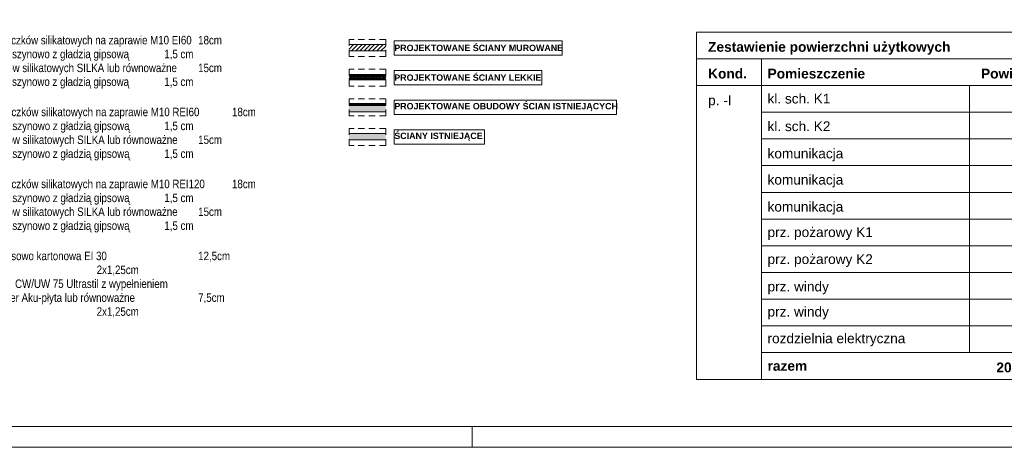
# Paper-space layout 'A-29. RZUT - PIĘTRO -1' of a CAD drawing. Header units: millimetres. Extents: x 0 to 950, y 0 to 750.
# Tile 13 of 28: x 303 to 535, y 0 to 101. Entities that reach past the tile are written whole.
import ezdxf

# ---------------------------------------------------------------- set-up
doc = ezdxf.new("R2010")
doc.units = ezdxf.units.MM
doc.header["$MEASUREMENT"] = 0
doc.linetypes.add('Przer. długie kreski', pattern=[2.5, 1.5, -1])
for name, color, linetype, lineweight in [('0_Nr_pióra__1', 7, 'Continuous', 20), ('A_Arkusz_Nr_pióra__1', 7, 'Continuous', 20), ('A_ściany proj_Nr_pióra__1', 7, 'Continuous', 20), ('A_ściany_Nr_pióra__1', 7, 'Continuous', 20), ('AR ZAMUROWANIA_Nr_pióra__1', 7, 'Continuous', 20), ('AR ŚCIANY PROJEKTOWANE_Nr_pióra__1', 7, 'Continuous', 20), ('AR ŚCIANY PROJEKTOWANE_Nr_pióra__2', 8, 'Continuous', 13)]:
    doc.layers.add(name, color=color, linetype=linetype, lineweight=lineweight)
doc.layers.add('A_Arkusz_Nr_pióra__237', color=7, linetype='Continuous', lineweight=5, true_color=0x343434)
doc.layers.add('A_ściany proj_Nr_pióra__10', color=7, linetype='Continuous', lineweight=13, true_color=0x4b4b4b)
doc.styles.add('STYL_AUTOMATYCZNY_1', font='arial.ttf')
doc.styles.add('STYL_AUTOMATYCZNY_2', font='ARIALN.TTF')
doc.styles.add('STYL_AUTOMATYCZNY_3', font='arial.ttf')
pattern_1 = [(0, (0, 0), (0, 1), [0, -1])]
pattern_2 = [(45, (0, 0), (-57.025, 57.025), []), (45, (57.025, 0), (-57.025, 57.025), [40.323, -20.161])]

psp = doc.layouts.new('A-29. RZUT - PIĘTRO -1')

# ---------------------------------------------------------------- hatches: boundary and pattern name
at = {"layer": 'A_ściany proj_Nr_pióra__1', "linetype": 'Continuous', "lineweight": 20}
h = psp.add_hatch(dxfattribs=at)
h.set_pattern_fill('bloczki_ceramiczne', style=0, pattern_type=2)
h.set_pattern_definition([(45, (0, 0), (-0.4949747, 0.4949747), [])])
h.paths.add_polyline_path([(389.65, 94.98), (381, 94.98), (381, 93.48), (389.65, 93.48)])
at = {"layer": 'A_ściany proj_Nr_pióra__10', "linetype": 'Continuous', "lineweight": 13}
h = psp.add_hatch(dxfattribs=at)
h.set_pattern_fill('FP_65', color=1, style=0, pattern_type=2)
h.set_pattern_definition(pattern_2)
h.paths.add_polyline_path([(389.65, 81.11), (381, 81.11), (381, 80.86), (389.65, 80.86)])
h = psp.add_hatch(dxfattribs=at)
h.set_pattern_fill('FP_65', color=1, style=0, pattern_type=2)
h.set_pattern_definition(pattern_2)
h.paths.add_polyline_path([(381, 80.61), (389.65, 80.61), (389.65, 80.86), (381, 80.86)])
at = {"layer": 'A_ściany_Nr_pióra__1', "linetype": 'Continuous', "lineweight": 0, "true_color": 0x000000}
for points in [[(381, 79.11), (389.65, 79.11), (389.65, 80.61), (381, 80.61)], [(381, 72.54), (389.65, 72.54), (389.65, 74.04), (381, 74.04)]]:
    psp.add_hatch(color=18, dxfattribs=at).paths.add_polyline_path(points)
at = {"layer": 'AR ŚCIANY PROJEKTOWANE_Nr_pióra__2', "linetype": 'Continuous', "lineweight": 13}
h = psp.add_hatch(dxfattribs=at)
h.set_pattern_fill('gypsum', color=8, style=0, pattern_type=2)
h.set_pattern_definition(pattern_1)
h.paths.add_polyline_path([(389.65, 87.93), (381, 87.93), (381, 87.81), (389.65, 87.81)])
h = psp.add_hatch(dxfattribs=at)
h.set_pattern_fill('gypsum', color=8, style=0, pattern_type=2)
h.set_pattern_definition(pattern_1)
h.paths.add_polyline_path([(389.65, 87.81), (381, 87.81), (381, 87.68), (389.65, 87.68)])
h = psp.add_hatch(dxfattribs=at)
h.set_pattern_fill('batt_insulation', color=8, style=0, pattern_type=2)
h.set_pattern_definition([(60, (0, 0), (-0.25980762, 0.15), []), (120, (0, 0), (0.25980762, 0.15), [])])
h.paths.add_polyline_path([(389.65, 87.68), (381, 87.68), (381, 86.93), (389.65, 86.93)])
h = psp.add_hatch(dxfattribs=at)
h.set_pattern_fill('gypsum', color=8, style=0, pattern_type=2)
h.set_pattern_definition(pattern_1)
h.paths.add_polyline_path([(381, 86.81), (389.65, 86.81), (389.65, 86.93), (381, 86.93)])
h = psp.add_hatch(dxfattribs=at)
h.set_pattern_fill('gypsum', color=8, style=0, pattern_type=2)
h.set_pattern_definition(pattern_1)
h.paths.add_polyline_path([(381, 86.68), (389.65, 86.68), (389.65, 86.81), (381, 86.81)])

# ---------------------------------------------------------------- linework, layer by layer
at = {"layer": '0_Nr_pióra__1', "color": 7, "linetype": 'Continuous', "lineweight": 20}
for p, q in [((462.94, 97.93), (554.29, 97.93)), ((462.94, 16.03), (462.94, 97.93)), ((462.94, 91.63), (554.29, 91.63)), ((478.24, 91.63), (478.24, 16.03)), ((462.94, 85.33), (554.29, 85.33)), ((527.29, 85.33), (527.29, 22.33)), ((478.24, 79.03), (554.29, 79.03)), ((478.24, 72.73), (554.29, 72.73)), ((478.24, 66.43), (554.29, 66.43)), ((478.24, 60.13), (554.29, 60.13)), ((478.24, 53.83), (554.29, 53.83)), ((478.24, 47.53), (554.29, 47.53)), ((478.24, 41.23), (554.29, 41.23)), ((478.24, 34.93), (554.29, 34.93)), ((478.24, 28.63), (554.29, 28.63)), ((478.24, 22.33), (554.29, 22.33)), ((554.29, 16.03), (462.94, 16.03))]:
    psp.add_line(p, q, dxfattribs=at)
at = {"layer": 'A_Arkusz_Nr_pióra__1', "color": 7, "linetype": 'Continuous', "lineweight": 20}
psp.add_line((945.1, 4.9), (29.9, 4.9), dxfattribs=at)
at = {"layer": 'A_Arkusz_Nr_pióra__1', "color": 7, "linetype": 'Continuous', "lineweight": 20, "flags": 128}
psp.add_lwpolyline([(0, 750), (950, 750), (950, 0), (0, 0)], close=True, dxfattribs=at)
at = {"layer": 'A_Arkusz_Nr_pióra__237', "color": 250, "linetype": 'Continuous', "lineweight": 5, "true_color": 0x343434}
psp.add_line((410, 0), (410, 4.9), dxfattribs=at)
at = {"layer": 'A_ściany proj_Nr_pióra__1', "color": 7, "linetype": 'Continuous', "lineweight": 20, "flags": 128}
for points in [[(389.65, 94.98), (381, 94.98)], [(381, 93.48), (389.65, 93.48)], [(389.65, 81.11), (381, 81.11)], [(381, 80.61), (389.65, 80.61)], [(381, 74.04), (389.65, 74.04)]]:
    psp.add_lwpolyline(points, dxfattribs=at)
at = {"layer": 'A_ściany proj_Nr_pióra__10', "color": 1, "linetype": 'Continuous', "lineweight": 13}
for p, q in [((389.65, 80.86), (381, 80.86)), ((381, 80.86), (389.65, 80.86))]:
    psp.add_line(p, q, dxfattribs=at)
at = {"layer": 'A_ściany_Nr_pióra__1', "color": 7, "linetype": 'Continuous', "lineweight": 20, "flags": 128}
for points in [[(389.65, 80.61), (381, 80.61)], [(381, 79.11), (389.65, 79.11)], [(389.65, 74.04), (381, 74.04)], [(381, 72.54), (389.65, 72.54)]]:
    psp.add_lwpolyline(points, dxfattribs=at)
at = {"layer": 'AR ZAMUROWANIA_Nr_pióra__1', "color": 7, "linetype": 'Continuous', "lineweight": 20, "flags": 128}
for points in [[(391.65, 95.86), (431.26, 95.86), (431.26, 92.51), (391.65, 92.51)], [(391.65, 88.86), (426.4, 88.86), (426.4, 85.51), (391.65, 85.51)], [(391.65, 81.86), (444.05, 81.86), (444.05, 78.51), (391.65, 78.51)], [(391.65, 74.86), (412.95, 74.86), (412.95, 71.51), (391.65, 71.51)]]:
    psp.add_lwpolyline(points, close=True, dxfattribs=at)
at = {"layer": 'AR ŚCIANY PROJEKTOWANE_Nr_pióra__1', "color": 7, "linetype": 'Continuous', "lineweight": 20, "flags": 128}
for points in [[(389.65, 87.93), (381, 87.93)], [(381, 86.68), (389.65, 86.68)]]:
    psp.add_lwpolyline(points, dxfattribs=at)
at = {"layer": 'AR ŚCIANY PROJEKTOWANE_Nr_pióra__2', "color": 8, "linetype": 'Przer. długie kreski', "lineweight": 13}
for p, q in [((389.65, 96.21), (381, 96.21)), ((381, 96.21), (381, 92.21)), ((389.65, 96.21), (389.65, 92.21)), ((389.65, 92.21), (381, 92.21)), ((381, 89.21), (381, 85.21)), ((389.65, 89.21), (381, 89.21)), ((389.65, 89.21), (389.65, 85.21)), ((389.65, 85.21), (381, 85.21)), ((389.65, 82.21), (381, 82.21)), ((381, 82.21), (381, 78.21)), ((389.65, 82.21), (389.65, 78.21)), ((389.65, 78.21), (381, 78.21)), ((389.65, 75.21), (381, 75.21)), ((381, 75.21), (381, 71.21)), ((389.65, 75.21), (389.65, 71.21)), ((389.65, 71.21), (381, 71.21))]:
    psp.add_line(p, q, dxfattribs=at)
at = {"layer": 'AR ŚCIANY PROJEKTOWANE_Nr_pióra__2', "color": 8, "linetype": 'Continuous', "lineweight": 13}
for p, q in [((389.65, 87.81), (381, 87.81)), ((389.65, 87.68), (381, 87.68)), ((381, 86.93), (389.65, 86.93)), ((381, 86.81), (389.65, 86.81))]:
    psp.add_line(p, q, dxfattribs=at)

# ---------------------------------------------------------------- texts
at = {"layer": '0_Nr_pióra__1', "color": 7, "linetype": 'Continuous', "lineweight": 20, "insert": (273.58, 30.42), "char_height": 1.9952, "attachment_point": 7, "line_spacing_factor": 0.983393, "style": 'STYL_AUTOMATYCZNY_2'}
psp.add_mtext('\\A1;{\\pql;\\fArial Narrow|b0|i0|c238|p0;\\W1.000000;S\\fArial Narrow|b0|i0|c238|p0;\\W1.000000;\\A1{\\H.66x;\\S ^ 7 ;}\\fArial Narrow|b0|i0|c238|p0;\\W1.000000;- ściana murowana z bloczków silikatowych na zaprawie M10 EI60^I18cm\\P\\pql;\\fArial Narrow|b0|i0|c238|p0;\\W1.000000;tynk gipsowy nakładany maszynowo z gładzią gipsową^I^I1,5 cm\\P\\pql;\\fArial Narrow|b0|i0|c238|p0;\\W1.000000;ściana murowana z bloczków silikatowych SILKA lub równoważne^I15cm\\P\\pql;\\fArial Narrow|b0|i0|c238|p0;\\W1.000000;tynk gipsowy nakładany maszynowo z gładzią gipsową^I^I1,5 cm\\P\\pql;\\fArial Narrow|b0|i0|c238|p0;\\W1.000000;\\P\\pql;\\fArial Narrow|b0|i0|c238|p0;\\H1.002404x;\\W1.000000;S\\fArial Narrow|b0|i0|c238|p0;\\W1.000000;\\A1{\\H.66x;\\S ^ 8 ;}\\fArial Narrow|b0|i0|c238|p0;\\W1.000000;- ściana murowana z bloczków silikatowych na zaprawie M10 REI60^I18cm\\P\\pql;\\fArial Narrow|b0|i0|c238|p0;\\W1.000000;tynk gipsowy nakładany maszynowo z gładzią gipsową^I^I1,5 cm\\P\\pql;\\fArial Narrow|b0|i0|c238|p0;\\W1.000000;ściana murowana z bloczków silikatowych SILKA lub równoważne^I15cm\\P\\pql;\\fArial Narrow|b0|i0|c238|p0;\\W1.000000;tynk gipsowy nakładany maszynowo z gładzią gipsową^I^I1,5 cm\\P\\pql;\\fArial Narrow|b0|i0|c238|p0;\\W1.000000;\\P\\pql;\\fArial Narrow|b0|i0|c238|p0;\\W1.000000;S\\fArial Narrow|b0|i0|c238|p0;\\W1.000000;\\A1{\\H.66x;\\S ^ 9 ;}\\fArial Narrow|b0|i0|c238|p0;\\W1.000000;- ściana murowana z bloczków silikatowych na zaprawie M10 REI120^I18cm\\P\\pql;\\fArial Narrow|b0|i0|c238|p0;\\W1.000000;tynk gipsowy nakładany maszynowo z gładzią gipsową^I^I1,5 cm\\P\\pql;\\fArial Narrow|b0|i0|c238|p0;\\W1.000000;ściana murowana z bloczków silikatowych SILKA lub równoważne^I15cm\\P\\pql;\\fArial Narrow|b0|i0|c238|p0;\\W1.000000;tynk gipsowy nakładany maszynowo z gładzią gipsową^I^I1,5 cm\\P\\pql;\\fArial Narrow|b0|i0|c238|p0;\\W1.000000;\\P\\pql;\\fArial Narrow|b0|i0|c238|p0;\\W1.000000;S\\fArial Narrow|b0|i0|c238|p0;\\W1.000000;\\A1{\\H.66x;\\S ^ 10 ;}\\fArial Narrow|b0|i0|c238|p0;\\W1.000000;- ściana systemowa gipsowo kartonowa EI 30^I^I^I12,5cm\\P\\pql;\\fArial Narrow|b0|i0|c238|p0;\\W1.000000;2xpłyta GKF^I^I^I^I^I2x1,25cm\\P\\pql;\\fArial Narrow|b0|i0|c238|p0;\\W1.000000;Profil systemowy np. Rigips CW/UW 75 Ultrastil z wypełnieniem\\P\\pql;\\fArial Narrow|b0|i0|c238|p0;\\W1.000000;z wełny mineralnej np. Isover Aku-płyta lub równoważne^I^I7,5cm\\P\\pql;\\fArial Narrow|b0|i0|c238|p0;\\W1.000000;2xpłyta GKF^I^I^I^I^I2x1,25cm}', dxfattribs=at)
at = {"layer": '0_Nr_pióra__1', "color": 7, "linetype": 'Continuous', "lineweight": 20}
for s, insert, char_height, attachment_point, style in [('\\A1;{\\pql;\\fArial|b1|i0|c238|p0;\\W1.000000;Zestawienie powierzchni użytkowych}', (465.64, 95.6), 2.3151, 1, 'STYL_AUTOMATYCZNY_3'), ('\\A1;{\\pql;\\fArial|b1|i0|c238|p0;\\W1.000000;Kond.}', (465.64, 89.3), 2.3151, 1, 'STYL_AUTOMATYCZNY_3'), ('\\A1;{\\pql;\\fArial|b1|i0|c238|p0;\\W1.000000;Pomieszczenie}', (479.66, 89.3), 2.3151, 1, 'STYL_AUTOMATYCZNY_3'), ('\\A1;{\\pql;\\fArial|b1|i0|c238|p0;\\W1.000000; Powierzchnia}', (529.09, 89.3), 2.3151, 1, 'STYL_AUTOMATYCZNY_3'), ('\\A1;{\\pql;\\fArial|b0|i0|c238|p0;\\W1.000000;kl. sch. K1}', (479.66, 83.39), 2.3, 1, 'STYL_AUTOMATYCZNY_1'), ('\\A1;{\\pql;\\fArial|b0|i0|c238|p0;\\W1.000000;p. -I}', (465.64, 83), 2.3151, 1, 'STYL_AUTOMATYCZNY_1'), ('\\A1;{\\pql;\\fArial|b0|i0|c238|p0;\\W1.000000;kl. sch. K2}', (479.66, 76.87), 2.3, 1, 'STYL_AUTOMATYCZNY_1'), ('\\A1;{\\pql;\\fArial|b0|i0|c238|p0;\\W1.000000;komunikacja}', (479.66, 70.45), 2.3, 1, 'STYL_AUTOMATYCZNY_1'), ('\\A1;{\\pql;\\fArial|b0|i0|c238|p0;\\W1.000000;komunikacja}', (479.66, 64.27), 2.3, 1, 'STYL_AUTOMATYCZNY_1'), ('\\A1;{\\pql;\\fArial|b0|i0|c238|p0;\\W1.000000;komunikacja}', (479.66, 57.9), 2.3, 1, 'STYL_AUTOMATYCZNY_1'), ('\\A1;{\\pql;\\fArial|b0|i0|c238|p0;\\W1.000000;prz. pożarowy K1}', (479.66, 51.89), 2.3, 1, 'STYL_AUTOMATYCZNY_1'), ('\\A1;{\\pql;\\fArial|b0|i0|c238|p0;\\W1.000000;prz. pożarowy K2}', (479.66, 45.53), 2.3, 1, 'STYL_AUTOMATYCZNY_1'), ('\\A1;{\\pql;\\fArial|b0|i0|c238|p0;\\W1.000000;prz. windy}', (479.66, 39.07), 2.3, 1, 'STYL_AUTOMATYCZNY_1'), ('\\A1;{\\pql;\\fArial|b0|i0|c238|p0;\\W1.000000;prz. windy}', (479.66, 33.14), 2.3, 1, 'STYL_AUTOMATYCZNY_1'), ('\\A1;{\\pql;\\fArial|b0|i0|c238|p0;\\W1.000000;rozdzielnia elektryczna}', (479.66, 26.84), 2.3, 1, 'STYL_AUTOMATYCZNY_1'), ('\\A1;{\\pql;\\fArial|b1|i0|c238|p0;\\W1.000000;razem }', (479.66, 20.37), 2.3151, 1, 'STYL_AUTOMATYCZNY_3'), ('\\A1;{\\pqr;\\fArial|b1|i0|c238|p0;\\W1.000000;    \\fArial|b1|i0|c238|p0;\\W1.000000;205\\fArial|b1|i0|c238|p0;\\W1.000000;,\\fArial|b1|i0|c238|p0;\\W1.000000;43\\fArial|b1|i0|c238|p0;\\W1.000000; m2}', (549.08, 20), 2.3151, 3, 'STYL_AUTOMATYCZNY_3')]:
    psp.add_mtext(s, dxfattribs=dict(at, insert=insert, char_height=char_height, attachment_point=attachment_point, style=style))
at = {"layer": 'AR ZAMUROWANIA_Nr_pióra__1', "color": 7, "linetype": 'Continuous', "lineweight": 20, "char_height": 1.5, "attachment_point": 4, "style": 'STYL_AUTOMATYCZNY_3'}
for s, insert in [('\\A1;{\\pql;\\fArial|b1|i0|c238|p0;\\W1.000000;PROJEKTOWANE ŚCIANY MUROWANE}', (391.65, 94.18)), ('\\A1;{\\pql;\\fArial|b1|i0|c238|p0;\\W1.000000;PROJEKTOWANE ŚCIANY LEKKIE}', (391.65, 87.18)), ('\\A1;{\\pql;\\fArial|b1|i0|c238|p0;\\W1.000000;PROJEKTOWANE OBUDOWY ŚCIAN ISTNIEJĄCYCH}', (391.65, 80.24)), ('\\A1;{\\pql;\\fArial|b1|i0|c238|p0;\\W1.000000;ŚCIANY ISTNIEJĄCE}', (391.65, 73.24))]:
    psp.add_mtext(s, dxfattribs=dict(at, insert=insert))

doc.saveas('drawing.dxf')
